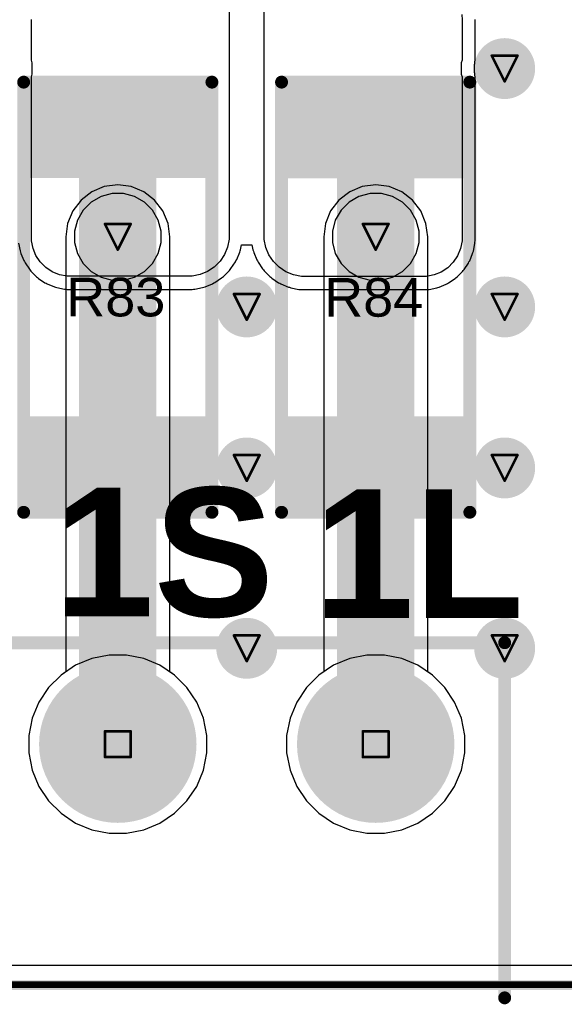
# Model space of a CAD drawing. Header units: inches. Extents: x -0.03 to 9.71, y 0 to 4.44.
# Tile 91 of 118: x 3.59 to 4.01, y 0 to 0.76. Entities that reach past the tile are written whole.
import ezdxf

# ---------------------------------------------------------------- set-up
doc = ezdxf.new("R2010")
doc.units = ezdxf.units.IN
doc.header["$MEASUREMENT"] = 0
for name, color, linetype in [('Board Outline', 216, 'Continuous'), ('Bottom Layer', 5, 'Continuous'), ('Bottom Solder', 6, 'Continuous'), ('Drill Drawing', 1, 'Continuous'), ('Layer 1', 16, 'Continuous'), ('Layer 2', 76, 'Continuous'), ('Multi-Layer', 9, 'Continuous'), ('Pad Holes', 156, 'Continuous'), ('Top Layer', 1, 'Continuous'), ('Top Overlay', 2, 'Continuous'), ('Top Paste', 8, 'Continuous'), ('Top Solder', 216, 'Continuous'), ('Via Holes', 16, 'Continuous')]:
    doc.layers.add(name, color=color, linetype=linetype)
doc.styles.add('Arial', font='txt', dxfattribs={"height": 0.2})
doc.styles.add('Arial_Bold', font='txt', dxfattribs={"height": 0.2})

# ---------------------------------------------------------------- blocks, each defined once
blk = doc.blocks.new('RES_2512_19')
at = {"layer": 'Top Layer'}
for points in [[(-0.15945, 0.06693), (-0.09646, 0.06693), (-0.09646, -0.06693), (-0.15945, -0.06693)], [(0.09646, 0.06693), (0.15945, 0.06693), (0.15945, -0.06693), (0.09646, -0.06693)]]:
    blk.add_hatch(color=1, dxfattribs=at).paths.add_polyline_path(points)
at = {"layer": 'Top Paste'}
for points in [[(-0.15945, 0.06693), (-0.09646, 0.06693), (-0.09646, -0.06693), (-0.15945, -0.06693)], [(0.09646, 0.06693), (0.15945, 0.06693), (0.15945, -0.06693), (0.09646, -0.06693)]]:
    blk.add_hatch(color=8, dxfattribs=at).paths.add_polyline_path(points)
at = {"layer": 'Top Solder'}
for points in [[(-0.16345, 0.07093), (-0.09246, 0.07093), (-0.09246, -0.07093), (-0.16345, -0.07093)], [(0.09246, 0.07093), (0.16345, 0.07093), (0.16345, -0.07093), (0.09246, -0.07093)]]:
    blk.add_hatch(color=216, dxfattribs=at).paths.add_polyline_path(points)
at = {"layer": 'Top Overlay', "const_width": 0.01}
for points in [[(0.16679, 0.073), (-0.167, 0.073)], [(-0.167, -0.073), (-0.167, 0.073)], [(0.16679, -0.073), (0.16679, 0.073)], [(0.16679, -0.073), (-0.167, -0.073)]]:
    blk.add_lwpolyline(points, dxfattribs=at)
at = {"layer": 'Top Overlay', "const_width": 0.005}
for points in [[(-0.1695, 0.073, 1), (-0.1645, 0.073, 1)], [(-0.1695, 0.073, 1), (-0.1645, 0.073, 1)], [(0.16429, 0.073, 1), (0.16929, 0.073, 1)], [(0.16429, 0.073, 1), (0.16929, 0.073, 1)], [(-0.1695, -0.073, 1), (-0.1645, -0.073, 1)], [(-0.1695, -0.073, 1), (-0.1645, -0.073, 1)], [(0.16429, -0.073, 1), (0.16929, -0.073, 1)], [(0.16429, -0.073, 1), (0.16929, -0.073, 1)]]:
    blk.add_lwpolyline(points, format="xyb", close=True, dxfattribs=at)
blk = doc.blocks.new('RES_2512_20')
at = {"layer": 'Top Layer'}
for points in [[(-0.15945, 0.06693), (-0.09646, 0.06693), (-0.09646, -0.06693), (-0.15945, -0.06693)], [(0.09646, 0.06693), (0.15945, 0.06693), (0.15945, -0.06693), (0.09646, -0.06693)]]:
    blk.add_hatch(color=1, dxfattribs=at).paths.add_polyline_path(points)
at = {"layer": 'Top Paste'}
for points in [[(-0.15945, 0.06693), (-0.09646, 0.06693), (-0.09646, -0.06693), (-0.15945, -0.06693)], [(0.09646, 0.06693), (0.15945, 0.06693), (0.15945, -0.06693), (0.09646, -0.06693)]]:
    blk.add_hatch(color=8, dxfattribs=at).paths.add_polyline_path(points)
at = {"layer": 'Top Solder'}
for points in [[(-0.16345, 0.07093), (-0.09246, 0.07093), (-0.09246, -0.07093), (-0.16345, -0.07093)], [(0.09246, 0.07093), (0.16345, 0.07093), (0.16345, -0.07093), (0.09246, -0.07093)]]:
    blk.add_hatch(color=216, dxfattribs=at).paths.add_polyline_path(points)
at = {"layer": 'Top Overlay', "const_width": 0.01}
for points in [[(-0.167, 0.073), (0.16679, 0.073)], [(-0.167, 0.073), (-0.167, -0.073)], [(0.16679, 0.073), (0.16679, -0.073)], [(-0.167, -0.073), (0.16679, -0.073)]]:
    blk.add_lwpolyline(points, dxfattribs=at)
at = {"layer": 'Top Overlay', "const_width": 0.005}
for points in [[(-0.1695, 0.073, 1), (-0.1645, 0.073, 1)], [(-0.1695, 0.073, 1), (-0.1645, 0.073, 1)], [(0.16429, 0.073, 1), (0.16929, 0.073, 1)], [(0.16429, 0.073, 1), (0.16929, 0.073, 1)], [(-0.1695, -0.073, 1), (-0.1645, -0.073, 1)], [(-0.1695, -0.073, 1), (-0.1645, -0.073, 1)], [(0.16429, -0.073, 1), (0.16929, -0.073, 1)], [(0.16429, -0.073, 1), (0.16929, -0.073, 1)]]:
    blk.add_lwpolyline(points, format="xyb", close=True, dxfattribs=at)
blk = doc.blocks.new('DB2ER_5_08_18P_GN_104')
at = {"layer": 'Bottom Layer'}
h = blk.add_hatch(color=5, dxfattribs=at)
edge = h.paths.add_edge_path()
edge.add_arc((1.5, 0), 0.05906, 0, 360)
h = blk.add_hatch(color=5, dxfattribs=at)
edge = h.paths.add_edge_path()
edge.add_arc((1.7, 0), 0.05906, 0, 360)
at = {"layer": 'Bottom Solder'}
h = blk.add_hatch(color=6, dxfattribs=at)
edge = h.paths.add_edge_path()
edge.add_arc((1.5, 0), 0.06105, 0, 360)
h = blk.add_hatch(color=6, dxfattribs=at)
edge = h.paths.add_edge_path()
edge.add_arc((1.7, 0), 0.06105, 0, 360)
at = {"layer": 'Layer 1'}
h = blk.add_hatch(color=16, dxfattribs=at)
edge = h.paths.add_edge_path()
edge.add_arc((1.5, 0), 0.05906, 0, 360)
h = blk.add_hatch(color=16, dxfattribs=at)
edge = h.paths.add_edge_path()
edge.add_arc((1.7, 0), 0.05906, 0, 360)
at = {"layer": 'Layer 2'}
h = blk.add_hatch(color=76, dxfattribs=at)
edge = h.paths.add_edge_path()
edge.add_arc((1.5, 0), 0.05906, 0, 360)
h = blk.add_hatch(color=76, dxfattribs=at)
edge = h.paths.add_edge_path()
edge.add_arc((1.7, 0), 0.05906, 0, 360)
at = {"layer": 'Multi-Layer'}
h = blk.add_hatch(color=9, dxfattribs=at)
edge = h.paths.add_edge_path()
edge.add_arc((1.5, 0), 0.05906, 0, 360)
h = blk.add_hatch(color=9, dxfattribs=at)
edge = h.paths.add_edge_path()
edge.add_arc((1.7, 0), 0.05906, 0, 360)
at = {"layer": 'Pad Holes'}
h = blk.add_hatch(color=7, dxfattribs=at)
edge = h.paths.add_edge_path()
edge.add_arc((1.5, 0), 0.0374, 0, 360)
h = blk.add_hatch(color=7, dxfattribs=at)
edge = h.paths.add_edge_path()
edge.add_arc((1.7, 0), 0.0374, 0, 360)
at = {"layer": 'Top Layer'}
h = blk.add_hatch(color=1, dxfattribs=at)
edge = h.paths.add_edge_path()
edge.add_arc((1.5, 0), 0.05906, 0, 360)
h = blk.add_hatch(color=1, dxfattribs=at)
edge = h.paths.add_edge_path()
edge.add_arc((1.7, 0), 0.05906, 0, 360)
at = {"layer": 'Top Solder'}
h = blk.add_hatch(color=216, dxfattribs=at)
edge = h.paths.add_edge_path()
edge.add_arc((1.5, 0), 0.06105, 0, 360)
h = blk.add_hatch(color=216, dxfattribs=at)
edge = h.paths.add_edge_path()
edge.add_arc((1.7, 0), 0.06105, 0, 360)
at = {"layer": 'Top Overlay', "const_width": 0.01}
for points in [[(-1.8, 0.07874), (1.8, 0.07874)], [(1.8, -0.19685), (1.8, 0.07874)]]:
    blk.add_lwpolyline(points, dxfattribs=at)
at = {"layer": 'Top Overlay', "const_width": 0.005}
for points in [[(1.7975, 0.07874, 1), (1.8025, 0.07874, 1)], [(1.7975, 0.07874, 1), (1.8025, 0.07874, 1)], [(1.7975, -0.19685, 1), (1.8025, -0.19685, 1)]]:
    blk.add_lwpolyline(points, format="xyb", close=True, dxfattribs=at)

msp = doc.modelspace()

# ---------------------------------------------------------------- hatches: boundary and pattern name
at = {"layer": 'Bottom Layer'}
h = msp.add_hatch(color=5, dxfattribs=at)
edge = h.paths.add_edge_path()
edge.add_arc((3.96535, 0.72114), 0.02362, 0, 360)
h = msp.add_hatch(color=5, dxfattribs=at)
edge = h.paths.add_edge_path()
edge.add_arc((3.66535, 0.59055), 0.02362, 0, 360)
h = msp.add_hatch(color=5, dxfattribs=at)
edge = h.paths.add_edge_path()
edge.add_arc((3.86535, 0.59055), 0.02362, 0, 360)
h = msp.add_hatch(color=5, dxfattribs=at)
edge = h.paths.add_edge_path()
edge.add_arc((3.76535, 0.53618), 0.02362, 0, 360)
h = msp.add_hatch(color=5, dxfattribs=at)
edge = h.paths.add_edge_path()
edge.add_arc((3.96535, 0.53618), 0.02362, 0, 360)
h = msp.add_hatch(color=5, dxfattribs=at)
edge = h.paths.add_edge_path()
edge.add_arc((3.76535, 0.41122), 0.02362, 0, 360)
h = msp.add_hatch(color=5, dxfattribs=at)
edge = h.paths.add_edge_path()
edge.add_arc((3.96535, 0.41122), 0.02362, 0, 360)
h = msp.add_hatch(color=5, dxfattribs=at)
edge = h.paths.add_edge_path()
edge.add_arc((3.76535, 0.27126), 0.02362, 0, 360)
h = msp.add_hatch(color=5, dxfattribs=at)
edge = h.paths.add_edge_path()
edge.add_arc((3.96535, 0.27126), 0.02362, 0, 360)
at = {"layer": 'Layer 1'}
h = msp.add_hatch(color=16, dxfattribs=at)
edge = h.paths.add_edge_path()
edge.add_arc((3.96535, 0.72114), 0.02362, 0, 360)
h = msp.add_hatch(color=16, dxfattribs=at)
edge = h.paths.add_edge_path()
edge.add_arc((3.66535, 0.59055), 0.02362, 0, 360)
h = msp.add_hatch(color=16, dxfattribs=at)
edge = h.paths.add_edge_path()
edge.add_arc((3.86535, 0.59055), 0.02362, 0, 360)
h = msp.add_hatch(color=16, dxfattribs=at)
edge = h.paths.add_edge_path()
edge.add_arc((3.76535, 0.53618), 0.02362, 0, 360)
h = msp.add_hatch(color=16, dxfattribs=at)
edge = h.paths.add_edge_path()
edge.add_arc((3.96535, 0.53618), 0.02362, 0, 360)
h = msp.add_hatch(color=16, dxfattribs=at)
edge = h.paths.add_edge_path()
edge.add_arc((3.76535, 0.41122), 0.02362, 0, 360)
h = msp.add_hatch(color=16, dxfattribs=at)
edge = h.paths.add_edge_path()
edge.add_arc((3.96535, 0.41122), 0.02362, 0, 360)
h = msp.add_hatch(color=16, dxfattribs=at)
edge = h.paths.add_edge_path()
edge.add_arc((3.76535, 0.27126), 0.02362, 0, 360)
h = msp.add_hatch(color=16, dxfattribs=at)
edge = h.paths.add_edge_path()
edge.add_arc((3.96535, 0.27126), 0.02362, 0, 360)
at = {"layer": 'Layer 2'}
h = msp.add_hatch(color=76, dxfattribs=at)
edge = h.paths.add_edge_path()
edge.add_arc((3.96535, 0.72114), 0.02362, 0, 360)
h = msp.add_hatch(color=76, dxfattribs=at)
edge = h.paths.add_edge_path()
edge.add_arc((3.66535, 0.59055), 0.02362, 0, 360)
h = msp.add_hatch(color=76, dxfattribs=at)
edge = h.paths.add_edge_path()
edge.add_arc((3.86535, 0.59055), 0.02362, 0, 360)
h = msp.add_hatch(color=76, dxfattribs=at)
edge = h.paths.add_edge_path()
edge.add_arc((3.76535, 0.53618), 0.02362, 0, 360)
h = msp.add_hatch(color=76, dxfattribs=at)
edge = h.paths.add_edge_path()
edge.add_arc((3.96535, 0.53618), 0.02362, 0, 360)
h = msp.add_hatch(color=76, dxfattribs=at)
edge = h.paths.add_edge_path()
edge.add_arc((3.76535, 0.41122), 0.02362, 0, 360)
h = msp.add_hatch(color=76, dxfattribs=at)
edge = h.paths.add_edge_path()
edge.add_arc((3.96535, 0.41122), 0.02362, 0, 360)
h = msp.add_hatch(color=76, dxfattribs=at)
edge = h.paths.add_edge_path()
edge.add_arc((3.76535, 0.27126), 0.02362, 0, 360)
h = msp.add_hatch(color=76, dxfattribs=at)
edge = h.paths.add_edge_path()
edge.add_arc((3.96535, 0.27126), 0.02362, 0, 360)
at = {"layer": 'Top Layer'}
h = msp.add_hatch(color=1, dxfattribs=at)
edge = h.paths.add_edge_path()
edge.add_arc((3.96535, 0.72114), 0.02362, 0, 360)
h = msp.add_hatch(color=1, dxfattribs=at)
edge = h.paths.add_edge_path()
edge.add_arc((3.66535, 0.59055), 0.02362, 0, 360)
h = msp.add_hatch(color=1, dxfattribs=at)
edge = h.paths.add_edge_path()
edge.add_arc((3.86535, 0.59055), 0.02362, 0, 360)
h = msp.add_hatch(color=1, dxfattribs=at)
edge = h.paths.add_edge_path()
edge.add_arc((3.76535, 0.53618), 0.02362, 0, 360)
h = msp.add_hatch(color=1, dxfattribs=at)
edge = h.paths.add_edge_path()
edge.add_arc((3.96535, 0.53618), 0.02362, 0, 360)
h = msp.add_hatch(color=1, dxfattribs=at)
edge = h.paths.add_edge_path()
edge.add_arc((3.76535, 0.41122), 0.02362, 0, 360)
h = msp.add_hatch(color=1, dxfattribs=at)
edge = h.paths.add_edge_path()
edge.add_arc((3.96535, 0.41122), 0.02362, 0, 360)
h = msp.add_hatch(color=1, dxfattribs=at)
edge = h.paths.add_edge_path()
edge.add_arc((3.76535, 0.27126), 0.02362, 0, 360)
h = msp.add_hatch(color=1, dxfattribs=at)
edge = h.paths.add_edge_path()
edge.add_arc((3.96535, 0.27126), 0.02362, 0, 360)
at = {"layer": 'Via Holes'}
h = msp.add_hatch(color=7, dxfattribs=at)
edge = h.paths.add_edge_path()
edge.add_arc((3.96535, 0.72114), 0.01378, 0, 360)
h = msp.add_hatch(color=7, dxfattribs=at)
edge = h.paths.add_edge_path()
edge.add_arc((3.66535, 0.59055), 0.01378, 0, 360)
h = msp.add_hatch(color=7, dxfattribs=at)
edge = h.paths.add_edge_path()
edge.add_arc((3.86535, 0.59055), 0.01378, 0, 360)
h = msp.add_hatch(color=7, dxfattribs=at)
edge = h.paths.add_edge_path()
edge.add_arc((3.76535, 0.53618), 0.01378, 0, 360)
h = msp.add_hatch(color=7, dxfattribs=at)
edge = h.paths.add_edge_path()
edge.add_arc((3.96535, 0.53618), 0.01378, 0, 360)
h = msp.add_hatch(color=7, dxfattribs=at)
edge = h.paths.add_edge_path()
edge.add_arc((3.76535, 0.41122), 0.01378, 0, 360)
h = msp.add_hatch(color=7, dxfattribs=at)
edge = h.paths.add_edge_path()
edge.add_arc((3.96535, 0.41122), 0.01378, 0, 360)
h = msp.add_hatch(color=7, dxfattribs=at)
edge = h.paths.add_edge_path()
edge.add_arc((3.76535, 0.27126), 0.01378, 0, 360)
h = msp.add_hatch(color=7, dxfattribs=at)
edge = h.paths.add_edge_path()
edge.add_arc((3.96535, 0.27126), 0.01378, 0, 360)

# ---------------------------------------------------------------- linework, layer by layer
at = {"layer": 'Board Outline'}
for points, const_width in [([(0.00984, 0.00984), (4.32087, 0.00984)], 0.0075), ([(0.0102, 0.0102), (4.32051, 0.0102)], 0.005)]:
    msp.add_lwpolyline(points, dxfattribs=dict(at, const_width=const_width))
at = {"layer": 'Bottom Layer'}
for p, q in [((3.65491, 0.62952), (3.64518, 0.62549)), ((3.66535, 0.6309), (3.65491, 0.62952)), ((3.6758, 0.62952), (3.66535, 0.6309)), ((3.68553, 0.62549), (3.6758, 0.62952)), ((3.85491, 0.62952), (3.84518, 0.62549)), ((3.86535, 0.6309), (3.85491, 0.62952)), ((3.8758, 0.62952), (3.86535, 0.6309)), ((3.88553, 0.62549), (3.8758, 0.62952)), ((3.63683, 0.61908), (3.63041, 0.61072)), ((3.64518, 0.62549), (3.63683, 0.61908)), ((3.69388, 0.61908), (3.68553, 0.62549)), ((3.70029, 0.61072), (3.69388, 0.61908)), ((3.83683, 0.61908), (3.83041, 0.61072)), ((3.84518, 0.62549), (3.83683, 0.61908)), ((3.89388, 0.61908), (3.88553, 0.62549)), ((3.90029, 0.61072), (3.89388, 0.61908)), ((3.63041, 0.61072), (3.62638, 0.60099)), ((3.70432, 0.60099), (3.70029, 0.61072)), ((3.83041, 0.61072), (3.82638, 0.60099)), ((3.90432, 0.60099), (3.90029, 0.61072)), ((3.62638, 0.60099), (3.62501, 0.59055)), ((3.7057, 0.59055), (3.70432, 0.60099)), ((3.82638, 0.60099), (3.82501, 0.59055)), ((3.9057, 0.59055), (3.90432, 0.60099)), ((3.62501, 0.59055), (3.62501, 0.25294)), ((3.7057, 0.25294), (3.7057, 0.59055)), ((3.82501, 0.59055), (3.82501, 0.25294)), ((3.9057, 0.25294), (3.9057, 0.59055)), ((3.62501, 0.25294), (3.62133, 0.25049)), ((3.70937, 0.25049), (3.7057, 0.25294)), ((3.82501, 0.25294), (3.82133, 0.25049)), ((3.90937, 0.25049), (3.9057, 0.25294)), ((3.62133, 0.25049), (3.61172, 0.24087)), ((3.71899, 0.24087), (3.70937, 0.25049)), ((3.82133, 0.25049), (3.81172, 0.24087)), ((3.91899, 0.24087), (3.90937, 0.25049)), ((3.61172, 0.24087), (3.60416, 0.22956)), ((3.72655, 0.22956), (3.71899, 0.24087)), ((3.81172, 0.24087), (3.80416, 0.22956)), ((3.92655, 0.22956), (3.91899, 0.24087)), ((3.60416, 0.22956), (3.59895, 0.21699)), ((3.73176, 0.21699), (3.72655, 0.22956)), ((3.80416, 0.22956), (3.79895, 0.21699)), ((3.93176, 0.21699), (3.92655, 0.22956)), ((3.59895, 0.21699), (3.5963, 0.20365)), ((3.73441, 0.20365), (3.73176, 0.21699)), ((3.79895, 0.21699), (3.7963, 0.20365)), ((3.93441, 0.20365), (3.93176, 0.21699)), ((3.5963, 0.20365), (3.5963, 0.19005)), ((3.73441, 0.19005), (3.73441, 0.20365)), ((3.7963, 0.20365), (3.7963, 0.19005)), ((3.93441, 0.19005), (3.93441, 0.20365)), ((3.5963, 0.19005), (3.59895, 0.17671)), ((3.73176, 0.17671), (3.73441, 0.19005)), ((3.7963, 0.19005), (3.79895, 0.17671)), ((3.93176, 0.17671), (3.93441, 0.19005)), ((3.59895, 0.17671), (3.60416, 0.16414)), ((3.72655, 0.16414), (3.73176, 0.17671)), ((3.79895, 0.17671), (3.80416, 0.16414)), ((3.92655, 0.16414), (3.93176, 0.17671)), ((3.60416, 0.16414), (3.61172, 0.15283)), ((3.71899, 0.15283), (3.72655, 0.16414)), ((3.80416, 0.16414), (3.81172, 0.15283)), ((3.91899, 0.15283), (3.92655, 0.16414)), ((3.61172, 0.15283), (3.62133, 0.14321)), ((3.70937, 0.14321), (3.71899, 0.15283)), ((3.81172, 0.15283), (3.82133, 0.14321)), ((3.90937, 0.14321), (3.91899, 0.15283)), ((3.62133, 0.14321), (3.63264, 0.13566)), ((3.69806, 0.13566), (3.70937, 0.14321)), ((3.82133, 0.14321), (3.83264, 0.13566)), ((3.89806, 0.13566), (3.90937, 0.14321)), ((3.63264, 0.13566), (3.64521, 0.13045)), ((3.64521, 0.13045), (3.65855, 0.1278)), ((3.67216, 0.1278), (3.6855, 0.13045)), ((3.6855, 0.13045), (3.69806, 0.13566)), ((3.83264, 0.13566), (3.84521, 0.13045)), ((3.84521, 0.13045), (3.85855, 0.1278)), ((3.87216, 0.1278), (3.8855, 0.13045)), ((3.8855, 0.13045), (3.89806, 0.13566)), ((3.65855, 0.1278), (3.67216, 0.1278)), ((3.85855, 0.1278), (3.87216, 0.1278)), ((4.30557, 0.02514), (0.02514, 0.02514))]:
    msp.add_line(p, q, dxfattribs=at)
at = {"layer": 'Bottom Layer', "const_width": 0.06}
for points in [[(3.66535, 0.19685), (3.66535, 0.59055)], [(3.86535, 0.19685), (3.86535, 0.59055)]]:
    msp.add_lwpolyline(points, dxfattribs=at)
at = {"layer": 'Bottom Layer', "const_width": 0.03}
for points in [[(3.65035, 0.59055, 1), (3.68035, 0.59055, 1)], [(3.85035, 0.59055, 1), (3.88035, 0.59055, 1)], [(3.65035, 0.19685, 1), (3.68035, 0.19685, 1)], [(3.85035, 0.19685, 1), (3.88035, 0.19685, 1)]]:
    msp.add_lwpolyline(points, format="xyb", close=True, dxfattribs=at)
at = {"layer": 'Bottom Solder', "const_width": 0.06}
for points in [[(3.66535, 0.19685), (3.66535, 0.59055)], [(3.86535, 0.19685), (3.86535, 0.59055)]]:
    msp.add_lwpolyline(points, dxfattribs=at)
at = {"layer": 'Bottom Solder', "const_width": 0.03}
for points in [[(3.65035, 0.59055, 1), (3.68035, 0.59055, 1)], [(3.85035, 0.59055, 1), (3.88035, 0.59055, 1)], [(3.65035, 0.19685, 1), (3.68035, 0.19685, 1)], [(3.85035, 0.19685, 1), (3.88035, 0.19685, 1)]]:
    msp.add_lwpolyline(points, format="xyb", close=True, dxfattribs=at)
at = {"layer": 'Drill Drawing', "const_width": 0.002}
for points in [[(3.95535, 0.73114), (3.97535, 0.73114)], [(3.95535, 0.73114), (3.96535, 0.71114)], [(3.96535, 0.71114), (3.97535, 0.73114)], [(3.65535, 0.60055), (3.67535, 0.60055)], [(3.65535, 0.60055), (3.66535, 0.58055)], [(3.66535, 0.58055), (3.67535, 0.60055)], [(3.85535, 0.60055), (3.87535, 0.60055)], [(3.85535, 0.60055), (3.86535, 0.58055)], [(3.86535, 0.58055), (3.87535, 0.60055)], [(3.75535, 0.54618), (3.77535, 0.54618)], [(3.75535, 0.54618), (3.76535, 0.52618)], [(3.76535, 0.52618), (3.77535, 0.54618)], [(3.95535, 0.54618), (3.97535, 0.54618)], [(3.95535, 0.54618), (3.96535, 0.52618)], [(3.96535, 0.52618), (3.97535, 0.54618)], [(3.75535, 0.42122), (3.77535, 0.42122)], [(3.75535, 0.42122), (3.76535, 0.40122)], [(3.76535, 0.40122), (3.77535, 0.42122)], [(3.95535, 0.42122), (3.97535, 0.42122)], [(3.95535, 0.42122), (3.96535, 0.40122)], [(3.96535, 0.40122), (3.97535, 0.42122)], [(3.75535, 0.28126), (3.77535, 0.28126)], [(3.75535, 0.28126), (3.76535, 0.26126)], [(3.76535, 0.26126), (3.77535, 0.28126)], [(3.95535, 0.28126), (3.97535, 0.28126)], [(3.95535, 0.28126), (3.96535, 0.26126)], [(3.96535, 0.26126), (3.97535, 0.28126)], [(3.65535, 0.20685), (3.67535, 0.20685)], [(3.65535, 0.18685), (3.65535, 0.20685)], [(3.67535, 0.18685), (3.67535, 0.20685)], [(3.85535, 0.20685), (3.87535, 0.20685)], [(3.85535, 0.18685), (3.85535, 0.20685)], [(3.87535, 0.18685), (3.87535, 0.20685)], [(3.65535, 0.18685), (3.67535, 0.18685)], [(3.85535, 0.18685), (3.87535, 0.18685)]]:
    msp.add_lwpolyline(points, dxfattribs=at)
at = {"layer": 'Drill Drawing', "const_width": 0.001}
for points in [[(3.95485, 0.73114, 1), (3.95585, 0.73114, 1)], [(3.95485, 0.73114, 1), (3.95585, 0.73114, 1)], [(3.97485, 0.73114, 1), (3.97585, 0.73114, 1)], [(3.97485, 0.73114, 1), (3.97585, 0.73114, 1)], [(3.96485, 0.71114, 1), (3.96585, 0.71114, 1)], [(3.96485, 0.71114, 1), (3.96585, 0.71114, 1)], [(3.65485, 0.60055, 1), (3.65585, 0.60055, 1)], [(3.65485, 0.60055, 1), (3.65585, 0.60055, 1)], [(3.67485, 0.60055, 1), (3.67585, 0.60055, 1)], [(3.67485, 0.60055, 1), (3.67585, 0.60055, 1)], [(3.85485, 0.60055, 1), (3.85585, 0.60055, 1)], [(3.85485, 0.60055, 1), (3.85585, 0.60055, 1)], [(3.87485, 0.60055, 1), (3.87585, 0.60055, 1)], [(3.87485, 0.60055, 1), (3.87585, 0.60055, 1)], [(3.66485, 0.58055, 1), (3.66585, 0.58055, 1)], [(3.66485, 0.58055, 1), (3.66585, 0.58055, 1)], [(3.86485, 0.58055, 1), (3.86585, 0.58055, 1)], [(3.86485, 0.58055, 1), (3.86585, 0.58055, 1)], [(3.75485, 0.54618, 1), (3.75585, 0.54618, 1)], [(3.75485, 0.54618, 1), (3.75585, 0.54618, 1)], [(3.77485, 0.54618, 1), (3.77585, 0.54618, 1)], [(3.77485, 0.54618, 1), (3.77585, 0.54618, 1)], [(3.95485, 0.54618, 1), (3.95585, 0.54618, 1)], [(3.95485, 0.54618, 1), (3.95585, 0.54618, 1)], [(3.97485, 0.54618, 1), (3.97585, 0.54618, 1)], [(3.97485, 0.54618, 1), (3.97585, 0.54618, 1)], [(3.76485, 0.52618, 1), (3.76585, 0.52618, 1)], [(3.76485, 0.52618, 1), (3.76585, 0.52618, 1)], [(3.96485, 0.52618, 1), (3.96585, 0.52618, 1)], [(3.96485, 0.52618, 1), (3.96585, 0.52618, 1)], [(3.75485, 0.42122, 1), (3.75585, 0.42122, 1)], [(3.75485, 0.42122, 1), (3.75585, 0.42122, 1)], [(3.77485, 0.42122, 1), (3.77585, 0.42122, 1)], [(3.77485, 0.42122, 1), (3.77585, 0.42122, 1)], [(3.95485, 0.42122, 1), (3.95585, 0.42122, 1)], [(3.95485, 0.42122, 1), (3.95585, 0.42122, 1)], [(3.97485, 0.42122, 1), (3.97585, 0.42122, 1)], [(3.97485, 0.42122, 1), (3.97585, 0.42122, 1)], [(3.76485, 0.40122, 1), (3.76585, 0.40122, 1)], [(3.76485, 0.40122, 1), (3.76585, 0.40122, 1)], [(3.96485, 0.40122, 1), (3.96585, 0.40122, 1)], [(3.96485, 0.40122, 1), (3.96585, 0.40122, 1)], [(3.75485, 0.28126, 1), (3.75585, 0.28126, 1)], [(3.75485, 0.28126, 1), (3.75585, 0.28126, 1)], [(3.77485, 0.28126, 1), (3.77585, 0.28126, 1)], [(3.77485, 0.28126, 1), (3.77585, 0.28126, 1)], [(3.95485, 0.28126, 1), (3.95585, 0.28126, 1)], [(3.95485, 0.28126, 1), (3.95585, 0.28126, 1)], [(3.97485, 0.28126, 1), (3.97585, 0.28126, 1)], [(3.97485, 0.28126, 1), (3.97585, 0.28126, 1)], [(3.76485, 0.26126, 1), (3.76585, 0.26126, 1)], [(3.76485, 0.26126, 1), (3.76585, 0.26126, 1)], [(3.96485, 0.26126, 1), (3.96585, 0.26126, 1)], [(3.96485, 0.26126, 1), (3.96585, 0.26126, 1)], [(3.65485, 0.20685, 1), (3.65585, 0.20685, 1)], [(3.65485, 0.20685, 1), (3.65585, 0.20685, 1)], [(3.67485, 0.20685, 1), (3.67585, 0.20685, 1)], [(3.67485, 0.20685, 1), (3.67585, 0.20685, 1)], [(3.85485, 0.20685, 1), (3.85585, 0.20685, 1)], [(3.85485, 0.20685, 1), (3.85585, 0.20685, 1)], [(3.87485, 0.20685, 1), (3.87585, 0.20685, 1)], [(3.87485, 0.20685, 1), (3.87585, 0.20685, 1)], [(3.65485, 0.18685, 1), (3.65585, 0.18685, 1)], [(3.65485, 0.18685, 1), (3.65585, 0.18685, 1)], [(3.67485, 0.18685, 1), (3.67585, 0.18685, 1)], [(3.67485, 0.18685, 1), (3.67585, 0.18685, 1)], [(3.85485, 0.18685, 1), (3.85585, 0.18685, 1)], [(3.85485, 0.18685, 1), (3.85585, 0.18685, 1)], [(3.87485, 0.18685, 1), (3.87585, 0.18685, 1)], [(3.87485, 0.18685, 1), (3.87585, 0.18685, 1)]]:
    msp.add_lwpolyline(points, format="xyb", close=True, dxfattribs=at)
at = {"layer": 'Layer 1'}
for p, q in [((3.65238, 0.62188), (3.64471, 0.61746)), ((3.66093, 0.62417), (3.65238, 0.62188)), ((3.66978, 0.62417), (3.66093, 0.62417)), ((3.67833, 0.62188), (3.66978, 0.62417)), ((3.686, 0.61746), (3.67833, 0.62188)), ((3.85238, 0.62188), (3.84471, 0.61746)), ((3.86093, 0.62417), (3.85238, 0.62188)), ((3.86978, 0.62417), (3.86093, 0.62417)), ((3.87833, 0.62188), (3.86978, 0.62417)), ((3.886, 0.61746), (3.87833, 0.62188)), ((3.64471, 0.61746), (3.63845, 0.6112)), ((3.69226, 0.6112), (3.686, 0.61746)), ((3.84471, 0.61746), (3.83845, 0.6112)), ((3.89226, 0.6112), (3.886, 0.61746)), ((3.63845, 0.6112), (3.63402, 0.60353)), ((3.69669, 0.60353), (3.69226, 0.6112)), ((3.83845, 0.6112), (3.83402, 0.60353)), ((3.89669, 0.60353), (3.89226, 0.6112)), ((3.63402, 0.60353), (3.63173, 0.59498)), ((3.69898, 0.59498), (3.69669, 0.60353)), ((3.83402, 0.60353), (3.83173, 0.59498)), ((3.89898, 0.59498), (3.89669, 0.60353)), ((3.63173, 0.59498), (3.63173, 0.58613)), ((3.69898, 0.58613), (3.69898, 0.59498)), ((3.83173, 0.59498), (3.83173, 0.58613)), ((3.89898, 0.58613), (3.89898, 0.59498)), ((3.63173, 0.58613), (3.63402, 0.57757)), ((3.69669, 0.57757), (3.69898, 0.58613)), ((3.83173, 0.58613), (3.83402, 0.57757)), ((3.89669, 0.57757), (3.89898, 0.58613)), ((3.63402, 0.57757), (3.63845, 0.56991)), ((3.69226, 0.56991), (3.69669, 0.57757)), ((3.83402, 0.57757), (3.83845, 0.56991)), ((3.89226, 0.56991), (3.89669, 0.57757)), ((3.63845, 0.56991), (3.64471, 0.56365)), ((3.686, 0.56365), (3.69226, 0.56991)), ((3.83845, 0.56991), (3.84471, 0.56365)), ((3.886, 0.56365), (3.89226, 0.56991)), ((3.64471, 0.56365), (3.65238, 0.55922)), ((3.65238, 0.55922), (3.66093, 0.55693)), ((3.66978, 0.55693), (3.67833, 0.55922)), ((3.67833, 0.55922), (3.686, 0.56365)), ((3.84471, 0.56365), (3.85238, 0.55922)), ((3.85238, 0.55922), (3.86093, 0.55693)), ((3.86978, 0.55693), (3.87833, 0.55922)), ((3.87833, 0.55922), (3.886, 0.56365)), ((3.66093, 0.55693), (3.66978, 0.55693)), ((3.86093, 0.55693), (3.86978, 0.55693)), ((3.64521, 0.26325), (3.63264, 0.25805)), ((3.65855, 0.26591), (3.64521, 0.26325)), ((3.67216, 0.26591), (3.65855, 0.26591)), ((3.6855, 0.26325), (3.67216, 0.26591)), ((3.69806, 0.25805), (3.6855, 0.26325)), ((3.84521, 0.26325), (3.83264, 0.25805)), ((3.85855, 0.26591), (3.84521, 0.26325)), ((3.87216, 0.26591), (3.85855, 0.26591)), ((3.8855, 0.26325), (3.87216, 0.26591)), ((3.89806, 0.25805), (3.8855, 0.26325)), ((3.63264, 0.25805), (3.62133, 0.25049)), ((3.70937, 0.25049), (3.69806, 0.25805)), ((3.83264, 0.25805), (3.82133, 0.25049)), ((3.90937, 0.25049), (3.89806, 0.25805)), ((3.62133, 0.25049), (3.61172, 0.24087)), ((3.71899, 0.24087), (3.70937, 0.25049)), ((3.82133, 0.25049), (3.81172, 0.24087)), ((3.91899, 0.24087), (3.90937, 0.25049)), ((3.61172, 0.24087), (3.60416, 0.22956)), ((3.72655, 0.22956), (3.71899, 0.24087)), ((3.81172, 0.24087), (3.80416, 0.22956)), ((3.92655, 0.22956), (3.91899, 0.24087)), ((3.60416, 0.22956), (3.59895, 0.21699)), ((3.73176, 0.21699), (3.72655, 0.22956)), ((3.80416, 0.22956), (3.79895, 0.21699)), ((3.93176, 0.21699), (3.92655, 0.22956)), ((3.59895, 0.21699), (3.5963, 0.20365)), ((3.73441, 0.20365), (3.73176, 0.21699)), ((3.79895, 0.21699), (3.7963, 0.20365)), ((3.93441, 0.20365), (3.93176, 0.21699)), ((3.5963, 0.20365), (3.5963, 0.19005)), ((3.73441, 0.19005), (3.73441, 0.20365)), ((3.7963, 0.20365), (3.7963, 0.19005)), ((3.93441, 0.19005), (3.93441, 0.20365)), ((3.5963, 0.19005), (3.59895, 0.17671)), ((3.73176, 0.17671), (3.73441, 0.19005)), ((3.7963, 0.19005), (3.79895, 0.17671)), ((3.93176, 0.17671), (3.93441, 0.19005)), ((3.59895, 0.17671), (3.60416, 0.16414)), ((3.72655, 0.16414), (3.73176, 0.17671)), ((3.79895, 0.17671), (3.80416, 0.16414)), ((3.92655, 0.16414), (3.93176, 0.17671)), ((3.60416, 0.16414), (3.61172, 0.15283)), ((3.71899, 0.15283), (3.72655, 0.16414)), ((3.80416, 0.16414), (3.81172, 0.15283)), ((3.91899, 0.15283), (3.92655, 0.16414)), ((3.61172, 0.15283), (3.62133, 0.14321)), ((3.70937, 0.14321), (3.71899, 0.15283)), ((3.81172, 0.15283), (3.82133, 0.14321)), ((3.90937, 0.14321), (3.91899, 0.15283)), ((3.62133, 0.14321), (3.63264, 0.13566)), ((3.69806, 0.13566), (3.70937, 0.14321)), ((3.82133, 0.14321), (3.83264, 0.13566)), ((3.89806, 0.13566), (3.90937, 0.14321)), ((3.63264, 0.13566), (3.64521, 0.13045)), ((3.64521, 0.13045), (3.65855, 0.1278)), ((3.67216, 0.1278), (3.6855, 0.13045)), ((3.6855, 0.13045), (3.69806, 0.13566)), ((3.83264, 0.13566), (3.84521, 0.13045)), ((3.84521, 0.13045), (3.85855, 0.1278)), ((3.87216, 0.1278), (3.8855, 0.13045)), ((3.8855, 0.13045), (3.89806, 0.13566)), ((3.65855, 0.1278), (3.67216, 0.1278)), ((3.85855, 0.1278), (3.87216, 0.1278)), ((4.30557, 0.02514), (0.02514, 0.02514))]:
    msp.add_line(p, q, dxfattribs=at)
at = {"layer": 'Layer 2'}
for p, q in [((3.65238, 0.62188), (3.64471, 0.61746)), ((3.66093, 0.62417), (3.65238, 0.62188)), ((3.66978, 0.62417), (3.66093, 0.62417)), ((3.67833, 0.62188), (3.66978, 0.62417)), ((3.686, 0.61746), (3.67833, 0.62188)), ((3.85238, 0.62188), (3.84471, 0.61746)), ((3.86093, 0.62417), (3.85238, 0.62188)), ((3.86978, 0.62417), (3.86093, 0.62417)), ((3.87833, 0.62188), (3.86978, 0.62417)), ((3.886, 0.61746), (3.87833, 0.62188)), ((3.64471, 0.61746), (3.63845, 0.6112)), ((3.69226, 0.6112), (3.686, 0.61746)), ((3.84471, 0.61746), (3.83845, 0.6112)), ((3.89226, 0.6112), (3.886, 0.61746)), ((3.63845, 0.6112), (3.63402, 0.60353)), ((3.69669, 0.60353), (3.69226, 0.6112)), ((3.83845, 0.6112), (3.83402, 0.60353)), ((3.89669, 0.60353), (3.89226, 0.6112)), ((3.63402, 0.60353), (3.63173, 0.59498)), ((3.69898, 0.59498), (3.69669, 0.60353)), ((3.83402, 0.60353), (3.83173, 0.59498)), ((3.89898, 0.59498), (3.89669, 0.60353)), ((3.63173, 0.59498), (3.63173, 0.58613)), ((3.69898, 0.58613), (3.69898, 0.59498)), ((3.83173, 0.59498), (3.83173, 0.58613)), ((3.89898, 0.58613), (3.89898, 0.59498)), ((3.63173, 0.58613), (3.63402, 0.57757)), ((3.69669, 0.57757), (3.69898, 0.58613)), ((3.83173, 0.58613), (3.83402, 0.57757)), ((3.89669, 0.57757), (3.89898, 0.58613)), ((3.63402, 0.57757), (3.63845, 0.56991)), ((3.69226, 0.56991), (3.69669, 0.57757)), ((3.83402, 0.57757), (3.83845, 0.56991)), ((3.89226, 0.56991), (3.89669, 0.57757)), ((3.63845, 0.56991), (3.64471, 0.56365)), ((3.686, 0.56365), (3.69226, 0.56991)), ((3.83845, 0.56991), (3.84471, 0.56365)), ((3.886, 0.56365), (3.89226, 0.56991)), ((3.64471, 0.56365), (3.65238, 0.55922)), ((3.65238, 0.55922), (3.66093, 0.55693)), ((3.66978, 0.55693), (3.67833, 0.55922)), ((3.67833, 0.55922), (3.686, 0.56365)), ((3.84471, 0.56365), (3.85238, 0.55922)), ((3.85238, 0.55922), (3.86093, 0.55693)), ((3.86978, 0.55693), (3.87833, 0.55922)), ((3.87833, 0.55922), (3.886, 0.56365)), ((3.66093, 0.55693), (3.66978, 0.55693)), ((3.86093, 0.55693), (3.86978, 0.55693)), ((3.64521, 0.26325), (3.63264, 0.25805)), ((3.65855, 0.26591), (3.64521, 0.26325)), ((3.67216, 0.26591), (3.65855, 0.26591)), ((3.6855, 0.26325), (3.67216, 0.26591)), ((3.69806, 0.25805), (3.6855, 0.26325)), ((3.84521, 0.26325), (3.83264, 0.25805)), ((3.85855, 0.26591), (3.84521, 0.26325)), ((3.87216, 0.26591), (3.85855, 0.26591)), ((3.8855, 0.26325), (3.87216, 0.26591)), ((3.89806, 0.25805), (3.8855, 0.26325)), ((3.63264, 0.25805), (3.62133, 0.25049)), ((3.70937, 0.25049), (3.69806, 0.25805)), ((3.83264, 0.25805), (3.82133, 0.25049)), ((3.90937, 0.25049), (3.89806, 0.25805)), ((3.62133, 0.25049), (3.61172, 0.24087)), ((3.71899, 0.24087), (3.70937, 0.25049)), ((3.82133, 0.25049), (3.81172, 0.24087)), ((3.91899, 0.24087), (3.90937, 0.25049)), ((3.61172, 0.24087), (3.60416, 0.22956)), ((3.72655, 0.22956), (3.71899, 0.24087)), ((3.81172, 0.24087), (3.80416, 0.22956)), ((3.92655, 0.22956), (3.91899, 0.24087)), ((3.60416, 0.22956), (3.59895, 0.21699)), ((3.73176, 0.21699), (3.72655, 0.22956)), ((3.80416, 0.22956), (3.79895, 0.21699)), ((3.93176, 0.21699), (3.92655, 0.22956)), ((3.59895, 0.21699), (3.5963, 0.20365)), ((3.73441, 0.20365), (3.73176, 0.21699)), ((3.79895, 0.21699), (3.7963, 0.20365)), ((3.93441, 0.20365), (3.93176, 0.21699)), ((3.5963, 0.20365), (3.5963, 0.19005)), ((3.73441, 0.19005), (3.73441, 0.20365)), ((3.7963, 0.20365), (3.7963, 0.19005)), ((3.93441, 0.19005), (3.93441, 0.20365)), ((3.5963, 0.19005), (3.59895, 0.17671)), ((3.73176, 0.17671), (3.73441, 0.19005)), ((3.7963, 0.19005), (3.79895, 0.17671)), ((3.93176, 0.17671), (3.93441, 0.19005)), ((3.59895, 0.17671), (3.60416, 0.16414)), ((3.72655, 0.16414), (3.73176, 0.17671)), ((3.79895, 0.17671), (3.80416, 0.16414)), ((3.92655, 0.16414), (3.93176, 0.17671)), ((3.60416, 0.16414), (3.61172, 0.15283)), ((3.71899, 0.15283), (3.72655, 0.16414)), ((3.80416, 0.16414), (3.81172, 0.15283)), ((3.91899, 0.15283), (3.92655, 0.16414)), ((3.61172, 0.15283), (3.62133, 0.14321)), ((3.70937, 0.14321), (3.71899, 0.15283)), ((3.81172, 0.15283), (3.82133, 0.14321)), ((3.90937, 0.14321), (3.91899, 0.15283)), ((3.62133, 0.14321), (3.63264, 0.13566)), ((3.69806, 0.13566), (3.70937, 0.14321)), ((3.82133, 0.14321), (3.83264, 0.13566)), ((3.89806, 0.13566), (3.90937, 0.14321)), ((3.63264, 0.13566), (3.64521, 0.13045)), ((3.64521, 0.13045), (3.65855, 0.1278)), ((3.67216, 0.1278), (3.6855, 0.13045)), ((3.6855, 0.13045), (3.69806, 0.13566)), ((3.83264, 0.13566), (3.84521, 0.13045)), ((3.84521, 0.13045), (3.85855, 0.1278)), ((3.87216, 0.1278), (3.8855, 0.13045)), ((3.8855, 0.13045), (3.89806, 0.13566)), ((3.65855, 0.1278), (3.67216, 0.1278)), ((3.85855, 0.1278), (3.87216, 0.1278)), ((4.30557, 0.02514), (0.02514, 0.02514))]:
    msp.add_line(p, q, dxfattribs=at)
at = {"layer": 'Top Layer'}
for p, q in [((3.75176, 0.95753), (3.75176, 0.59188)), ((3.77895, 0.59167), (3.77895, 0.95732)), ((3.59843, 0.72763), (3.59843, 0.75925)), ((3.93224, 0.76301), (3.93228, 0.75905)), ((3.93228, 0.75905), (3.93228, 0.72763)), ((3.94248, 0.75905), (3.94247, 0.7591)), ((3.94248, 0.72763), (3.94248, 0.75905)), ((3.59898, 0.72557), (3.59843, 0.72763)), ((3.93228, 0.72763), (3.93173, 0.72557)), ((3.94213, 0.72499), (3.94222, 0.72632)), ((3.94222, 0.72632), (3.94248, 0.72763)), ((3.59898, 0.71672), (3.59898, 0.72557)), ((3.93173, 0.72557), (3.93173, 0.71672)), ((3.94193, 0.72423), (3.94213, 0.72499)), ((3.94193, 0.71806), (3.94193, 0.72423)), ((3.59843, 0.71466), (3.59898, 0.71672)), ((3.59843, 0.59055), (3.59843, 0.71466)), ((3.93173, 0.71672), (3.93228, 0.71466)), ((3.93228, 0.71466), (3.93228, 0.59035)), ((3.94213, 0.7173), (3.94193, 0.71806)), ((3.94222, 0.71597), (3.94213, 0.7173)), ((3.94248, 0.71466), (3.94222, 0.71597)), ((3.94248, 0.58734), (3.94248, 0.71466)), ((3.59843, 0.58754), (3.59843, 0.59055)), ((3.75176, 0.58874), (3.75053, 0.58258)), ((3.75176, 0.59188), (3.75176, 0.58874)), ((3.77895, 0.58853), (3.77895, 0.59167)), ((3.78018, 0.58237), (3.77895, 0.58853)), ((3.93228, 0.59035), (3.93228, 0.58734)), ((3.58843, 0.58555), (3.5896, 0.57965)), ((3.5996, 0.58164), (3.59843, 0.58754)), ((3.6019, 0.57608), (3.5996, 0.58164)), ((3.75053, 0.58258), (3.74813, 0.57678)), ((3.76053, 0.58059), (3.76126, 0.58423)), ((3.76126, 0.58423), (3.76941, 0.58423)), ((3.76941, 0.58423), (3.77018, 0.58039)), ((3.78258, 0.57657), (3.78018, 0.58237)), ((3.93111, 0.58143), (3.92881, 0.57587)), ((3.93228, 0.58734), (3.93111, 0.58143)), ((3.94111, 0.57944), (3.94228, 0.58535)), ((3.94228, 0.58635), (3.94248, 0.58734)), ((3.94228, 0.58535), (3.94228, 0.58635)), ((3.5896, 0.57965), (3.58998, 0.57872)), ((3.58998, 0.57872), (3.59018, 0.57774)), ((3.59018, 0.57774), (3.59248, 0.57218)), ((3.60525, 0.57108), (3.6019, 0.57608)), ((3.74813, 0.57678), (3.74464, 0.57156)), ((3.75755, 0.57288), (3.75995, 0.57868)), ((3.75995, 0.57868), (3.76015, 0.57966)), ((3.76015, 0.57966), (3.76053, 0.58059)), ((3.77018, 0.58039), (3.77056, 0.57946)), ((3.77056, 0.57946), (3.77076, 0.57847)), ((3.77076, 0.57847), (3.77316, 0.57267)), ((3.78607, 0.57135), (3.78258, 0.57657)), ((3.92881, 0.57587), (3.92546, 0.57087)), ((3.93823, 0.57197), (3.94053, 0.57753)), ((3.94053, 0.57753), (3.94073, 0.57852)), ((3.94073, 0.57852), (3.94111, 0.57944)), ((3.59248, 0.57218), (3.59304, 0.57134)), ((3.59304, 0.57134), (3.59342, 0.57042)), ((3.59342, 0.57042), (3.59677, 0.56541)), ((3.6095, 0.56682), (3.60525, 0.57108)), ((3.61451, 0.56348), (3.6095, 0.56682)), ((3.7402, 0.56712), (3.73498, 0.56363)), ((3.74464, 0.57156), (3.7402, 0.56712)), ((3.75241, 0.56518), (3.75312, 0.56589)), ((3.75312, 0.56589), (3.75661, 0.57111)), ((3.75661, 0.57111), (3.75699, 0.57204)), ((3.75699, 0.57204), (3.75755, 0.57288)), ((3.77316, 0.57267), (3.77372, 0.57184)), ((3.77372, 0.57184), (3.7741, 0.57091)), ((3.7741, 0.57091), (3.77759, 0.56569)), ((3.77759, 0.56569), (3.7783, 0.56498)), ((3.79051, 0.56691), (3.78607, 0.57135)), ((3.79573, 0.56342), (3.79051, 0.56691)), ((3.92121, 0.56661), (3.9162, 0.56327)), ((3.92546, 0.57087), (3.92121, 0.56661)), ((3.93394, 0.56521), (3.93728, 0.57021)), ((3.93728, 0.57021), (3.93767, 0.57114)), ((3.93767, 0.57114), (3.93823, 0.57197)), ((3.59677, 0.56541), (3.59748, 0.5647)), ((3.59748, 0.5647), (3.59804, 0.56387)), ((3.59804, 0.56387), (3.60229, 0.55961)), ((3.60229, 0.55961), (3.60313, 0.55905)), ((3.60313, 0.55905), (3.60384, 0.55834)), ((3.60384, 0.55834), (3.60884, 0.555)), ((3.62007, 0.56117), (3.61451, 0.56348)), ((3.62597, 0.56), (3.62007, 0.56117)), ((3.72302, 0.56), (3.62597, 0.56)), ((3.72917, 0.56123), (3.72302, 0.56)), ((3.73498, 0.56363), (3.72917, 0.56123)), ((3.74064, 0.55515), (3.74586, 0.55864)), ((3.74586, 0.55864), (3.74657, 0.55935)), ((3.74657, 0.55935), (3.74741, 0.55991)), ((3.74741, 0.55991), (3.75185, 0.56435)), ((3.75185, 0.56435), (3.75241, 0.56518)), ((3.7783, 0.56498), (3.77886, 0.56414)), ((3.77886, 0.56414), (3.7833, 0.5597)), ((3.7833, 0.5597), (3.78414, 0.55914)), ((3.78414, 0.55914), (3.78485, 0.55843)), ((3.78485, 0.55843), (3.79007, 0.55494)), ((3.80153, 0.56102), (3.79573, 0.56342)), ((3.80769, 0.55979), (3.80153, 0.56102)), ((3.90474, 0.55979), (3.80769, 0.55979)), ((3.91064, 0.56097), (3.90474, 0.55979)), ((3.9162, 0.56327), (3.91064, 0.56097)), ((3.92187, 0.55479), (3.92687, 0.55814)), ((3.92687, 0.55814), (3.92758, 0.55885)), ((3.92758, 0.55885), (3.92842, 0.5594)), ((3.92842, 0.5594), (3.93267, 0.56366)), ((3.93267, 0.56366), (3.93323, 0.56449)), ((3.93323, 0.56449), (3.93394, 0.56521)), ((3.60884, 0.555), (3.60977, 0.55462)), ((3.60977, 0.55462), (3.6106, 0.55406)), ((3.6106, 0.55406), (3.61616, 0.55175)), ((3.61616, 0.55175), (3.61715, 0.55156)), ((3.61715, 0.55156), (3.61808, 0.55117)), ((3.61808, 0.55117), (3.62398, 0.55)), ((3.725, 0.55), (3.73116, 0.55123)), ((3.73116, 0.55123), (3.73209, 0.55161)), ((3.73209, 0.55161), (3.73308, 0.55181)), ((3.73308, 0.55181), (3.73888, 0.55421)), ((3.73888, 0.55421), (3.73971, 0.55477)), ((3.73971, 0.55477), (3.74064, 0.55515)), ((3.79007, 0.55494), (3.791, 0.55456)), ((3.791, 0.55456), (3.79183, 0.554)), ((3.79183, 0.554), (3.79763, 0.5516)), ((3.79763, 0.5516), (3.79862, 0.5514)), ((3.79862, 0.5514), (3.79955, 0.55102)), ((3.79955, 0.55102), (3.8057, 0.54979)), ((3.90673, 0.54979), (3.91263, 0.55097)), ((3.91263, 0.55097), (3.91356, 0.55135)), ((3.91356, 0.55135), (3.91455, 0.55155)), ((3.91455, 0.55155), (3.92011, 0.55385)), ((3.92011, 0.55385), (3.92094, 0.55441)), ((3.92094, 0.55441), (3.92187, 0.55479)), ((3.62398, 0.55), (3.62498, 0.55)), ((3.62498, 0.55), (3.62597, 0.5498)), ((3.62597, 0.5498), (3.72302, 0.5498)), ((3.72302, 0.5498), (3.724, 0.55)), ((3.724, 0.55), (3.725, 0.55)), ((3.8057, 0.54979), (3.80671, 0.54979)), ((3.80671, 0.54979), (3.80769, 0.5496)), ((3.80769, 0.5496), (3.90474, 0.5496)), ((3.90474, 0.5496), (3.90573, 0.54979)), ((3.90573, 0.54979), (3.90673, 0.54979)), ((3.64521, 0.26325), (3.63264, 0.25805)), ((3.65855, 0.26591), (3.64521, 0.26325)), ((3.67216, 0.26591), (3.65855, 0.26591)), ((3.6855, 0.26325), (3.67216, 0.26591)), ((3.69806, 0.25805), (3.6855, 0.26325)), ((3.84521, 0.26325), (3.83264, 0.25805)), ((3.85855, 0.26591), (3.84521, 0.26325)), ((3.87216, 0.26591), (3.85855, 0.26591)), ((3.8855, 0.26325), (3.87216, 0.26591)), ((3.89806, 0.25805), (3.8855, 0.26325)), ((3.63264, 0.25805), (3.62133, 0.25049)), ((3.70937, 0.25049), (3.69806, 0.25805)), ((3.83264, 0.25805), (3.82133, 0.25049)), ((3.90937, 0.25049), (3.89806, 0.25805)), ((3.62133, 0.25049), (3.61172, 0.24087)), ((3.71899, 0.24087), (3.70937, 0.25049)), ((3.82133, 0.25049), (3.81172, 0.24087)), ((3.91899, 0.24087), (3.90937, 0.25049)), ((3.61172, 0.24087), (3.60416, 0.22956)), ((3.72655, 0.22956), (3.71899, 0.24087)), ((3.81172, 0.24087), (3.80416, 0.22956)), ((3.92655, 0.22956), (3.91899, 0.24087)), ((3.60416, 0.22956), (3.59895, 0.21699)), ((3.73176, 0.21699), (3.72655, 0.22956)), ((3.80416, 0.22956), (3.79895, 0.21699)), ((3.93176, 0.21699), (3.92655, 0.22956)), ((3.59895, 0.21699), (3.5963, 0.20365)), ((3.73441, 0.20365), (3.73176, 0.21699)), ((3.79895, 0.21699), (3.7963, 0.20365)), ((3.93441, 0.20365), (3.93176, 0.21699)), ((3.5963, 0.20365), (3.5963, 0.19005)), ((3.73441, 0.19005), (3.73441, 0.20365)), ((3.7963, 0.20365), (3.7963, 0.19005)), ((3.93441, 0.19005), (3.93441, 0.20365)), ((3.5963, 0.19005), (3.59895, 0.17671)), ((3.73176, 0.17671), (3.73441, 0.19005)), ((3.7963, 0.19005), (3.79895, 0.17671)), ((3.93176, 0.17671), (3.93441, 0.19005)), ((3.59895, 0.17671), (3.60416, 0.16414)), ((3.72655, 0.16414), (3.73176, 0.17671)), ((3.79895, 0.17671), (3.80416, 0.16414)), ((3.92655, 0.16414), (3.93176, 0.17671)), ((3.60416, 0.16414), (3.61172, 0.15283)), ((3.71899, 0.15283), (3.72655, 0.16414)), ((3.80416, 0.16414), (3.81172, 0.15283)), ((3.91899, 0.15283), (3.92655, 0.16414)), ((3.61172, 0.15283), (3.62133, 0.14321)), ((3.70937, 0.14321), (3.71899, 0.15283)), ((3.81172, 0.15283), (3.82133, 0.14321)), ((3.90937, 0.14321), (3.91899, 0.15283)), ((3.62133, 0.14321), (3.63264, 0.13566)), ((3.69806, 0.13566), (3.70937, 0.14321)), ((3.82133, 0.14321), (3.83264, 0.13566)), ((3.89806, 0.13566), (3.90937, 0.14321)), ((3.63264, 0.13566), (3.64521, 0.13045)), ((3.64521, 0.13045), (3.65855, 0.1278)), ((3.67216, 0.1278), (3.6855, 0.13045)), ((3.6855, 0.13045), (3.69806, 0.13566)), ((3.83264, 0.13566), (3.84521, 0.13045)), ((3.84521, 0.13045), (3.85855, 0.1278)), ((3.87216, 0.1278), (3.8855, 0.13045)), ((3.8855, 0.13045), (3.89806, 0.13566)), ((3.65855, 0.1278), (3.67216, 0.1278)), ((3.85855, 0.1278), (3.87216, 0.1278)), ((4.30557, 0.02514), (0.02514, 0.02514))]:
    msp.add_line(p, q, dxfattribs=at)
at = {"layer": 'Top Layer', "const_width": 0.06}
for points in [[(3.66535, 0.59055), (3.66535, 0.65177)], [(3.86535, 0.59055), (3.86535, 0.65177)]]:
    msp.add_lwpolyline(points, dxfattribs=at)
at = {"layer": 'Top Layer', "const_width": 0.03}
for points in [[(3.65035, 0.65177, 1), (3.68035, 0.65177, 1)], [(3.85035, 0.65177, 1), (3.88035, 0.65177, 1)], [(3.65035, 0.59055, 1), (3.68035, 0.59055, 1)], [(3.85035, 0.59055, 1), (3.88035, 0.59055, 1)]]:
    msp.add_lwpolyline(points, format="xyb", close=True, dxfattribs=at)

# ---------------------------------------------------------------- block references
for name, p, rotation in [('RES_2512_20', (3.66535, 0.54382), 90), ('RES_2512_19', (3.86535, 0.54361), 270)]:
    msp.add_blockref(name, p, dxfattribs=dict(rotation=rotation))
msp.add_blockref('DB2ER_5_08_18P_GN_104', (2.16535, 0.19685))

# ---------------------------------------------------------------- texts
at = {"layer": 'Top Overlay'}
for s, height, style, p in [('R83', 0.03, 'Arial', (3.62536, 0.52882)), ('R84', 0.03, 'Arial', (3.82537, 0.52861)), ('1S', 0.1, 'Arial_Bold', (3.61567, 0.29595)), ('1L', 0.1, 'Arial_Bold', (3.81728, 0.29475))]:
    msp.add_text(s, height=height, dxfattribs=dict(at, style=style)).set_placement(p)

doc.saveas('drawing.dxf')
